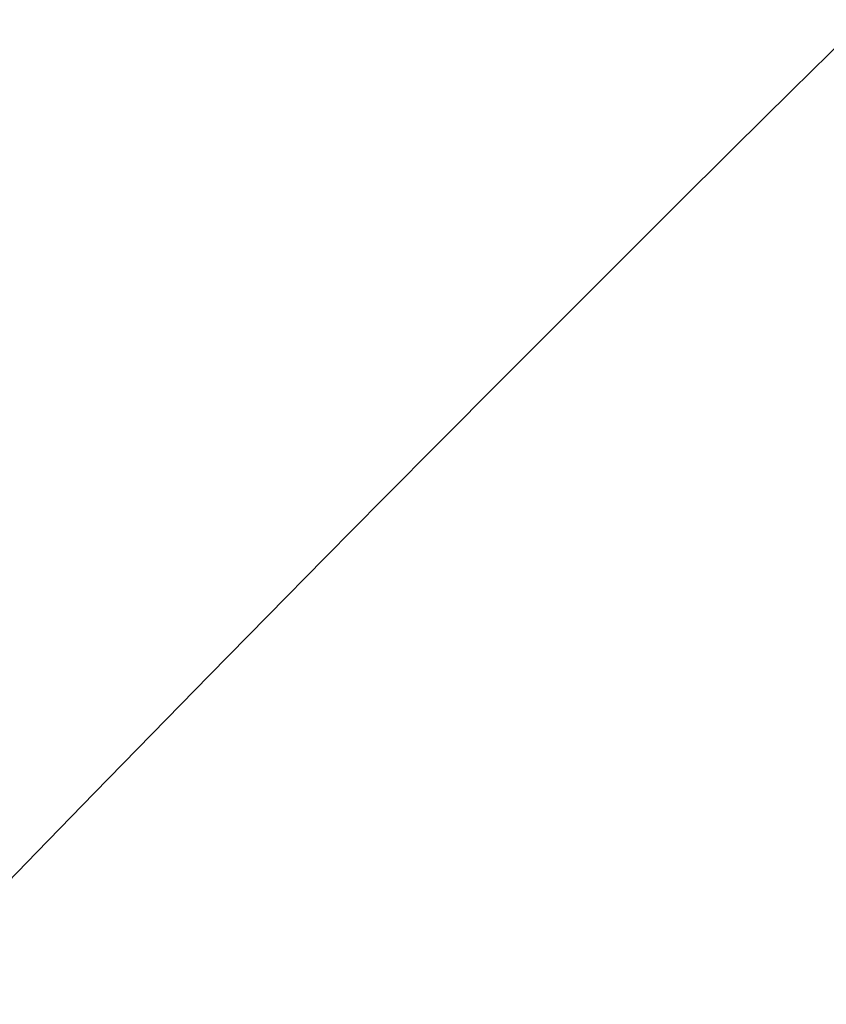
# Model space of a CAD drawing. Header units: millimetres. Extents: x -92 to 91, y -90 to 93.
# Tile 199 of 247: x -20.499 to -20.089, y 19.843 to 20.343. Entities that reach past the tile are written whole.
import ezdxf

# ---------------------------------------------------------------- set-up
doc = ezdxf.new("R2010")
doc.units = ezdxf.units.MM
doc.header["$MEASUREMENT"] = 0
doc.layers.add('Stone', color=7, linetype='Continuous', true_color=0x7effde)

msp = doc.modelspace()

# ---------------------------------------------------------------- linework, layer by layer
at = {"layer": 'Stone'}
for points, knots in [([(-13.99413, 20.20266, 123.08344), (-14.42526, 20.82842, 123.33664), (-15.80949, 22.83655, 124.32189), (-17.45154, 25.21388, 126.2866), (-18.94636, 27.37139, 129.17141), (-19.92745, 28.78115, 132.09861), (-20.30839, 29.32086, 134.49779), (-20.40489, 29.45389, 135.71457)], [6.534369, 6.534369, 6.534369, 6.534369, 11.575992, 23.151984, 28.93998, 37.621974, 46.304007, 46.304007, 46.304007, 46.304007]), ([(-20.44849, 29.40913, 153.54053), (-20.35794, 29.27, 154.75713), (-19.98871, 28.71819, 157.15561), (-18.78053, 26.93804, 160.81277), (-16.77661, 24.00211, 164.13264), (-14.43388, 20.5813, 166.11816), (-12.89905, 18.34419, 166.75687), (-12.37964, 17.58751, 166.90618)], [-0.00004, -0.00004, -0.00004, -0.00004, 8.690794, 17.381587, 28.969312, 40.557036, 46.350938, 46.350938, 46.350938, 46.350938]), ([(18.64525, -18.14531, 163.09892), (19.89192, -16.86559, 163.10361), (22.13318, -14.06058, 163.11298), (24.60962, -9.27802, 163.1265), (26.10545, -4.10423, 163.13895), (26.56318, 1.26199, 163.14987), (25.96521, 6.61439, 163.15883), (24.33453, 11.7473, 163.16549), (21.73381, 16.46345, 163.16959), (18.26298, 20.58162, 163.17097), (14.05543, 23.94353, 163.16959), (9.27286, 26.42, 163.16549), (4.09906, 27.91585, 163.15883), (-1.26716, 28.3736, 163.14987), (-6.61956, 27.77566, 163.13895), (-11.75246, 26.14501, 163.1265), (-16.46867, 23.54437, 163.11298), (-19.21398, 21.23037, 163.10361), (-20.46072, 19.9507, 163.09892)], [233.632525, 233.632525, 233.632525, 233.632525, 248.234508, 262.836538, 277.438568, 292.040598, 306.642628, 321.244657, 335.846687, 350.448717, 365.050747, 379.652777, 394.254807, 408.856837, 423.458867, 438.060897, 452.662926, 467.264956, 467.264956, 467.264956, 467.264956])]:
    msp.add_open_spline(points, degree=3, knots=knots, dxfattribs=at)
for points in [[(-20.84565, 20.33448, 163.91188), (-22.11709, 19.0292, 163.90711), (-24.40302, 16.16841, 163.89755), (-26.92878, 11.29063, 163.88376), (-28.45439, 6.01381, 163.87106), (-28.92123, 0.54075, 163.85992), (-28.31135, -4.91823, 163.85078), (-26.64821, -10.15334, 163.84399), (-23.9957, -14.9634, 163.83981), (-20.45576, -19.16357, 163.8384), (-16.16444, -22.59242, 163.83981), (-11.28664, -25.1182, 163.84399), (-6.00981, -26.64383, 163.85078), (-0.53675, -27.1107, 163.85992), (4.92223, -26.50085, 163.87106), (10.15733, -24.83773, 163.88376), (14.96738, -22.18524, 163.89755), (17.76748, -19.8253, 163.90711), (19.03899, -18.52008, 163.91188)], [(-20.46072, 19.9507, 163.09892), (-21.70734, 18.6709, 163.09424), (-23.94865, 15.86597, 163.08487), (-26.42509, 11.08341, 163.07135), (-27.92092, 5.90961, 163.05889), (-28.37864, 0.5434, 163.04797), (-27.78068, -4.80901, 163.03901), (-26.15, -9.94192, 163.03236), (-23.54928, -14.65807, 163.02826), (-20.07845, -18.77623, 163.02687), (-15.8709, -22.13815, 163.02826), (-11.08833, -24.61461, 163.03236), (-5.91452, -26.11047, 163.03901), (-0.54831, -26.56822, 163.04797), (4.80409, -25.97028, 163.05889), (9.93699, -24.33962, 163.07135), (14.65314, -21.73892, 163.08487), (17.39857, -19.42505, 163.09424), (18.64525, -18.14531, 163.09892)]]:
    msp.add_open_spline(points, degree=3, dxfattribs=at)

doc.saveas('drawing.dxf')
